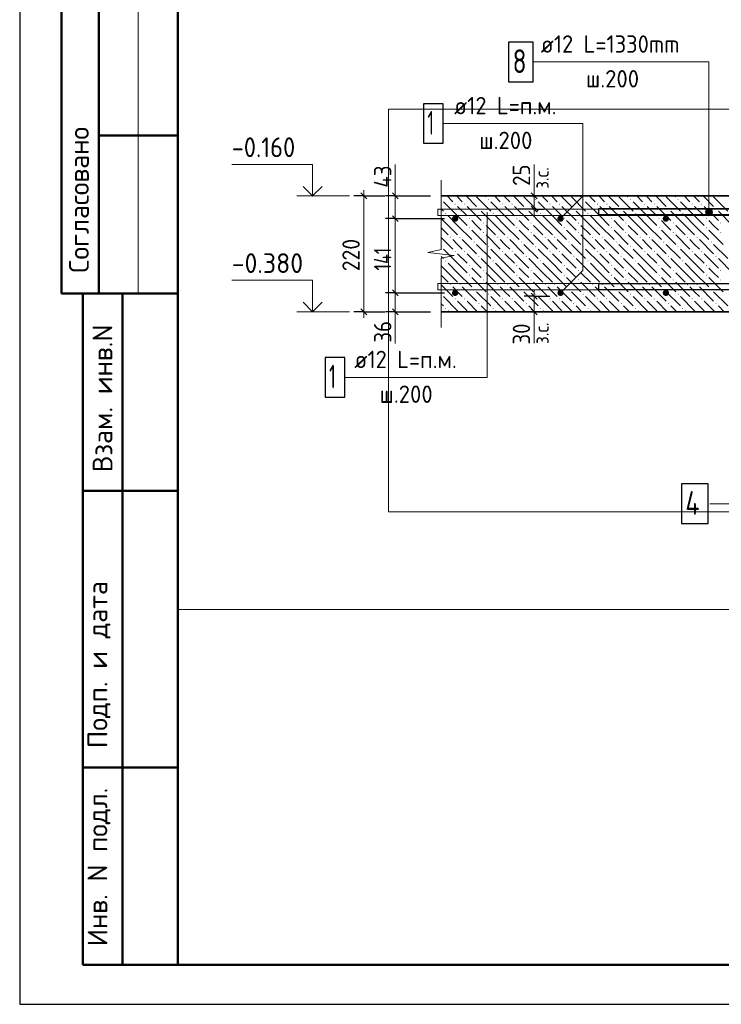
# Model space of a CAD drawing. Header units: millimetres. Extents: x 0 to 42000, y 0 to 29700.
# Tile 1 of 33: x 0 to 8878, y 0 to 12465. Entities that reach past the tile are written whole.
import ezdxf

# ---------------------------------------------------------------- set-up
doc = ezdxf.new("R2010")
doc.units = ezdxf.units.MM
for name, color, linetype, lineweight in [('S1 Стержни арматуры фон', 7, 'Continuous', 25), ('Standard', 7, 'Continuous', 25), ('ЖБ Перекрытие верхний уровень', 7, 'Continuous', 18), ('Обрамление П-обр. равн.', 7, 'Continuous', 25), ('Размерная линия_ общее', 7, 'Continuous', 13), ('Фоновоя арматура Х1', 7, 'Continuous', 25)]:
    doc.layers.add(name, color=color, linetype=linetype, lineweight=lineweight)
doc.styles.add('ISOCPEUR', font='txt')

msp = doc.modelspace()

# ---------------------------------------------------------------- hatches: boundary and pattern name
at = {"layer": 'Standard', "linetype": 'Continuous', "lineweight": 13, "transparency": 33554687}
for points in [[(8677, 10027), (8767, 10027), (8761, 10049)], [(8677, 10027), (8761, 10049), (8683, 10049)], [(8683, 10004), (8767, 10027), (8677, 10027)], [(8683, 10049), (8761, 10049), (8745, 10065)], [(8683, 10049), (8745, 10065), (8700, 10065)], [(8683, 10004), (8761, 10004), (8767, 10027)], [(8700, 9988), (8761, 10004), (8683, 10004)], [(8700, 10065), (8745, 10065), (8722, 10072)], [(8700, 9988), (8745, 9988), (8761, 10004)], [(8745, 9988), (8700, 9988), (8722, 9982)]]:
    msp.add_hatch(color=7, dxfattribs=at).paths.add_polyline_path(points)
at = {"layer": 'ЖБ Перекрытие верхний уровень', "linetype": 'Continuous', "lineweight": 18, "transparency": 33554687}
for points in [[(5332, 10196), (5337, 10191), (5332, 10186)], [(5504, 10131), (5511, 10137), (5517, 10131), (5511, 10124)], [(5624, 10131), (5631, 10137), (5637, 10131), (5631, 10124)], [(5924, 10191), (5931, 10197), (5937, 10191), (5931, 10184)], [(6104, 10131), (6111, 10137), (6117, 10131), (6111, 10124)], [(6224, 10131), (6231, 10137), (6237, 10131), (6231, 10124)], [(6524, 10191), (6531, 10197), (6537, 10191), (6531, 10184)], [(6704, 10131), (6711, 10137), (6717, 10131), (6711, 10124)], [(6824, 10131), (6831, 10137), (6837, 10131), (6831, 10124)], [(7124, 10191), (7131, 10197), (7137, 10191), (7131, 10184)], [(7304, 10131), (7311, 10137), (7317, 10131), (7311, 10124)], [(7424, 10131), (7431, 10137), (7437, 10131), (7431, 10124)], [(7724, 10191), (7731, 10197), (7737, 10191), (7731, 10184)], [(7904, 10131), (7911, 10137), (7917, 10131), (7911, 10124)], [(8024, 10131), (8031, 10137), (8037, 10131), (8031, 10124)], [(8324, 10191), (8331, 10197), (8337, 10191), (8331, 10184)], [(8504, 10131), (8511, 10137), (8517, 10131), (8511, 10124)], [(8624, 10131), (8631, 10137), (8637, 10131), (8631, 10124)], [(5384, 10011), (5391, 10017), (5397, 10011), (5391, 10004)], [(5804, 10071), (5811, 10077), (5817, 10071), (5811, 10064)], [(5984, 10011), (5991, 10017), (5997, 10011), (5991, 10004)], [(6404, 10071), (6411, 10077), (6417, 10071), (6411, 10064)], [(6584, 10011), (6591, 10017), (6597, 10011), (6591, 10004)], [(7004, 10071), (7011, 10077), (7017, 10071), (7011, 10064)], [(7184, 10011), (7191, 10017), (7197, 10011), (7191, 10004)], [(7604, 10071), (7611, 10077), (7617, 10071), (7611, 10064)], [(7784, 10011), (7791, 10017), (7797, 10011), (7791, 10004)], [(8204, 10071), (8211, 10077), (8217, 10071), (8211, 10064)], [(8384, 10011), (8391, 10017), (8397, 10011), (8391, 10004)], [(8804, 10071), (8811, 10077), (8817, 10071), (8811, 10064)], [(5684, 9951), (5691, 9957), (5697, 9951), (5691, 9944)], [(5864, 9891), (5871, 9897), (5877, 9891), (5871, 9884)], [(6284, 9951), (6291, 9957), (6297, 9951), (6291, 9944)], [(6464, 9891), (6471, 9897), (6477, 9891), (6471, 9884)], [(6884, 9951), (6891, 9957), (6897, 9951), (6891, 9944)], [(7064, 9891), (7071, 9897), (7077, 9891), (7071, 9884)], [(7484, 9951), (7491, 9957), (7497, 9951), (7491, 9944)], [(7664, 9891), (7671, 9897), (7677, 9891), (7671, 9884)], [(8084, 9951), (8091, 9957), (8097, 9951), (8091, 9944)], [(8264, 9891), (8271, 9897), (8277, 9891), (8271, 9884)], [(8684, 9951), (8691, 9957), (8697, 9951), (8691, 9944)], [(8864, 9891), (8871, 9897), (8877, 9891), (8871, 9884)], [(5684, 9831), (5691, 9837), (5697, 9831), (5691, 9824)], [(5864, 9771), (5871, 9777), (5877, 9771), (5871, 9764)], [(6284, 9831), (6291, 9837), (6297, 9831), (6291, 9824)], [(6464, 9771), (6471, 9777), (6477, 9771), (6471, 9764)], [(6884, 9831), (6891, 9837), (6897, 9831), (6891, 9824)], [(7064, 9771), (7071, 9777), (7077, 9771), (7071, 9764)], [(7484, 9831), (7491, 9837), (7497, 9831), (7491, 9824)], [(7664, 9771), (7671, 9777), (7677, 9771), (7671, 9764)], [(8084, 9831), (8091, 9837), (8097, 9831), (8091, 9824)], [(8264, 9771), (8271, 9777), (8277, 9771), (8271, 9764)], [(8684, 9831), (8691, 9837), (8697, 9831), (8691, 9824)], [(8864, 9771), (8871, 9777), (8877, 9771), (8871, 9764)], [(5444, 9711), (5451, 9717), (5457, 9711), (5451, 9704)], [(5564, 9711), (5571, 9717), (5577, 9711), (5571, 9704)], [(5744, 9651), (5751, 9657), (5757, 9651), (5751, 9644)], [(6044, 9711), (6051, 9717), (6057, 9711), (6051, 9704)], [(6164, 9711), (6171, 9717), (6177, 9711), (6171, 9704)], [(6344, 9651), (6351, 9657), (6357, 9651), (6351, 9644)], [(6644, 9711), (6651, 9717), (6657, 9711), (6651, 9704)], [(6764, 9711), (6771, 9717), (6777, 9711), (6771, 9704)], [(6944, 9651), (6951, 9657), (6957, 9651), (6951, 9644)], [(7244, 9711), (7251, 9717), (7257, 9711), (7251, 9704)], [(7364, 9711), (7371, 9717), (7377, 9711), (7371, 9704)], [(7544, 9651), (7551, 9657), (7557, 9651), (7551, 9644)], [(7844, 9711), (7851, 9717), (7857, 9711), (7851, 9704)], [(7964, 9711), (7971, 9717), (7977, 9711), (7971, 9704)], [(8144, 9651), (8151, 9657), (8157, 9651), (8151, 9644)], [(8444, 9711), (8451, 9717), (8457, 9711), (8451, 9704)], [(8564, 9711), (8571, 9717), (8577, 9711), (8571, 9704)], [(8744, 9651), (8751, 9657), (8757, 9651), (8751, 9644)], [(5332, 9596), (5337, 9591), (5332, 9586)], [(5504, 9531), (5511, 9537), (5517, 9531), (5511, 9524)], [(5624, 9531), (5631, 9537), (5637, 9531), (5631, 9524)], [(5804, 9471), (5811, 9477), (5817, 9471), (5811, 9464)], [(5924, 9591), (5931, 9597), (5937, 9591), (5931, 9584)], [(6104, 9531), (6111, 9537), (6117, 9531), (6111, 9524)], [(6224, 9531), (6231, 9537), (6237, 9531), (6231, 9524)], [(6404, 9471), (6411, 9477), (6417, 9471), (6411, 9464)], [(6524, 9591), (6531, 9597), (6537, 9591), (6531, 9584)], [(6704, 9531), (6711, 9537), (6717, 9531), (6711, 9524)], [(6824, 9531), (6831, 9537), (6837, 9531), (6831, 9524)], [(7004, 9471), (7011, 9477), (7017, 9471), (7011, 9464)], [(7124, 9591), (7131, 9597), (7137, 9591), (7131, 9584)], [(7304, 9531), (7311, 9537), (7317, 9531), (7311, 9524)], [(7424, 9531), (7431, 9537), (7437, 9531), (7431, 9524)], [(7604, 9471), (7611, 9477), (7617, 9471), (7611, 9464)], [(7724, 9591), (7731, 9597), (7737, 9591), (7731, 9584)], [(7904, 9531), (7911, 9537), (7917, 9531), (7911, 9524)], [(8024, 9531), (8031, 9537), (8037, 9531), (8031, 9524)], [(8204, 9471), (8211, 9477), (8217, 9471), (8211, 9464)], [(8324, 9591), (8331, 9597), (8337, 9591), (8331, 9584)], [(8504, 9531), (8511, 9537), (8517, 9531), (8511, 9524)], [(8624, 9531), (8631, 9537), (8637, 9531), (8631, 9524)], [(8804, 9471), (8811, 9477), (8817, 9471), (8811, 9464)], [(5384, 9411), (5391, 9417), (5397, 9411), (5391, 9404)], [(5684, 9351), (5691, 9357), (5697, 9351), (5691, 9344)], [(5984, 9411), (5991, 9417), (5997, 9411), (5991, 9404)], [(6284, 9351), (6291, 9357), (6297, 9351), (6291, 9344)], [(6584, 9411), (6591, 9417), (6597, 9411), (6591, 9404)], [(6884, 9351), (6891, 9357), (6897, 9351), (6891, 9344)], [(7184, 9411), (7191, 9417), (7197, 9411), (7191, 9404)], [(7484, 9351), (7491, 9357), (7497, 9351), (7491, 9344)], [(7784, 9411), (7791, 9417), (7797, 9411), (7791, 9404)], [(8084, 9351), (8091, 9357), (8097, 9351), (8091, 9344)], [(8384, 9411), (8391, 9417), (8397, 9411), (8391, 9404)], [(8684, 9351), (8691, 9357), (8697, 9351), (8691, 9344)], [(5684, 9231), (5691, 9237), (5697, 9231), (5691, 9224)], [(5864, 9291), (5871, 9297), (5877, 9291), (5871, 9284)], [(6284, 9231), (6291, 9237), (6297, 9231), (6291, 9224)], [(6464, 9291), (6471, 9297), (6477, 9291), (6471, 9284)], [(6884, 9231), (6891, 9237), (6897, 9231), (6891, 9224)], [(7064, 9291), (7071, 9297), (7077, 9291), (7071, 9284)], [(7484, 9231), (7491, 9237), (7497, 9231), (7491, 9224)], [(7664, 9291), (7671, 9297), (7677, 9291), (7671, 9284)], [(8084, 9231), (8091, 9237), (8097, 9231), (8091, 9224)], [(8264, 9291), (8271, 9297), (8277, 9291), (8271, 9284)], [(8684, 9231), (8691, 9237), (8697, 9231), (8691, 9224)], [(8864, 9291), (8871, 9297), (8877, 9291), (8871, 9284)], [(5444, 9111), (5451, 9117), (5457, 9111), (5451, 9104)], [(5564, 9111), (5571, 9117), (5577, 9111), (5571, 9104)], [(5864, 9171), (5871, 9177), (5877, 9171), (5871, 9164)], [(6044, 9111), (6051, 9117), (6057, 9111), (6051, 9104)], [(6164, 9111), (6171, 9117), (6177, 9111), (6171, 9104)], [(6464, 9171), (6471, 9177), (6477, 9171), (6471, 9164)], [(6644, 9111), (6651, 9117), (6657, 9111), (6651, 9104)], [(6764, 9111), (6771, 9117), (6777, 9111), (6771, 9104)], [(7064, 9171), (7071, 9177), (7077, 9171), (7071, 9164)], [(7244, 9111), (7251, 9117), (7257, 9111), (7251, 9104)], [(7364, 9111), (7371, 9117), (7377, 9111), (7371, 9104)], [(7664, 9171), (7671, 9177), (7677, 9171), (7671, 9164)], [(7844, 9111), (7851, 9117), (7857, 9111), (7851, 9104)], [(7964, 9111), (7971, 9117), (7977, 9111), (7971, 9104)], [(8264, 9171), (8271, 9177), (8277, 9171), (8271, 9164)], [(8444, 9111), (8451, 9117), (8457, 9111), (8451, 9104)], [(8564, 9111), (8571, 9117), (8577, 9111), (8571, 9104)], [(8864, 9171), (8871, 9177), (8877, 9171), (8871, 9164)], [(5332, 8996), (5337, 8991), (5332, 8986)], [(5744, 9051), (5751, 9057), (5757, 9051), (5751, 9044)], [(5924, 8991), (5931, 8997), (5937, 8991), (5931, 8984)], [(6344, 9051), (6351, 9057), (6357, 9051), (6351, 9044)], [(6524, 8991), (6531, 8997), (6537, 8991), (6531, 8984)], [(6944, 9051), (6951, 9057), (6957, 9051), (6951, 9044)], [(7124, 8991), (7131, 8997), (7137, 8991), (7131, 8984)], [(7544, 9051), (7551, 9057), (7557, 9051), (7551, 9044)], [(7724, 8991), (7731, 8997), (7737, 8991), (7731, 8984)], [(8144, 9051), (8151, 9057), (8157, 9051), (8151, 9044)], [(8324, 8991), (8331, 8997), (8337, 8991), (8331, 8984)], [(8744, 9051), (8751, 9057), (8757, 9051), (8751, 9044)], [(5504, 8931), (5511, 8937), (5517, 8931), (5511, 8924)], [(5624, 8931), (5631, 8937), (5637, 8931), (5631, 8924)], [(5804, 8871), (5811, 8877), (5817, 8871), (5811, 8864)], [(6104, 8931), (6111, 8937), (6117, 8931), (6111, 8924)], [(6224, 8931), (6231, 8937), (6237, 8931), (6231, 8924)], [(6404, 8871), (6411, 8877), (6417, 8871), (6411, 8864)], [(6704, 8931), (6711, 8937), (6717, 8931), (6711, 8924)], [(6824, 8931), (6831, 8937), (6837, 8931), (6831, 8924)], [(7004, 8871), (7011, 8877), (7017, 8871), (7011, 8864)], [(7304, 8931), (7311, 8937), (7317, 8931), (7311, 8924)], [(7424, 8931), (7431, 8937), (7437, 8931), (7431, 8924)], [(7604, 8871), (7611, 8877), (7617, 8871), (7611, 8864)], [(7904, 8931), (7911, 8937), (7917, 8931), (7911, 8924)], [(8024, 8931), (8031, 8937), (8037, 8931), (8031, 8924)], [(8204, 8871), (8211, 8877), (8217, 8871), (8211, 8864)], [(8504, 8931), (8511, 8937), (8517, 8931), (8511, 8924)], [(8624, 8931), (8631, 8937), (8637, 8931), (8631, 8924)], [(8804, 8871), (8811, 8877), (8817, 8871), (8811, 8864)], [(5384, 8811), (5391, 8817), (5397, 8811), (5391, 8804)], [(5984, 8811), (5991, 8817), (5997, 8811), (5991, 8804)], [(6584, 8811), (6591, 8817), (6597, 8811), (6591, 8804)], [(7184, 8811), (7191, 8817), (7197, 8811), (7191, 8804)], [(7784, 8811), (7791, 8817), (7797, 8811), (7791, 8804)], [(8384, 8811), (8391, 8817), (8397, 8811), (8391, 8804)]]:
    msp.add_hatch(color=7, dxfattribs=at).paths.add_polyline_path(points, flags=16)
at = {"layer": 'Фоновоя арматура Х1', "linetype": 'Continuous', "lineweight": 18, "transparency": 33554687}
for points in [[(5550, 9947), (5547, 9962), (5539, 9975), (5526, 9984), (5510, 9987), (5495, 9984), (5482, 9975), (5473, 9962), (5470, 9947), (5473, 9931), (5482, 9918), (5495, 9910), (5510, 9907), (5526, 9910), (5539, 9918), (5547, 9931)], [(6884, 9947), (6881, 9962), (6872, 9975), (6859, 9984), (6844, 9987), (6828, 9984), (6815, 9975), (6807, 9962), (6804, 9947), (6807, 9931), (6815, 9918), (6828, 9910), (6844, 9907), (6859, 9910), (6872, 9918), (6881, 9931)], [(8217, 9947), (8214, 9962), (8205, 9975), (8192, 9984), (8177, 9987), (8162, 9984), (8149, 9975), (8140, 9962), (8137, 9947), (8140, 9931), (8149, 9918), (8162, 9910), (8177, 9907), (8192, 9910), (8205, 9918), (8214, 9931)], [(5550, 9007), (5547, 9022), (5539, 9035), (5526, 9044), (5510, 9047), (5495, 9044), (5482, 9035), (5473, 9022), (5470, 9007), (5473, 8991), (5482, 8978), (5495, 8970), (5510, 8967), (5526, 8970), (5539, 8978), (5547, 8991)], [(6884, 9007), (6881, 9022), (6872, 9035), (6859, 9044), (6844, 9047), (6828, 9044), (6815, 9035), (6807, 9022), (6804, 9007), (6807, 8991), (6815, 8978), (6828, 8970), (6844, 8967), (6859, 8970), (6872, 8978), (6881, 8991)], [(8217, 9007), (8214, 9022), (8205, 9035), (8192, 9044), (8177, 9047), (8162, 9044), (8149, 9035), (8140, 9022), (8137, 9007), (8140, 8991), (8149, 8978), (8162, 8970), (8177, 8967), (8192, 8970), (8205, 8978), (8214, 8991)]]:
    msp.add_hatch(color=7, dxfattribs=at).paths.add_polyline_path(points)

# ---------------------------------------------------------------- linework, layer by layer
at = {"layer": 'S1 Стержни арматуры фон', "color": 7, "linetype": 'Continuous', "lineweight": 25, "transparency": 33554687}
msp.add_lwpolyline([(8373, 6087), (8713, 6087), (8713, 6587), (8373, 6587), (8373, 6087)], dxfattribs=at)
at = {"layer": 'Standard', "color": 7, "linetype": 'Continuous', "lineweight": 25, "transparency": 33554687}
msp.add_line((2000, 29200), (2000, 1058), dxfattribs=at)
at = {"layer": 'Standard', "color": 7, "linetype": 'Continuous', "lineweight": 50, "transparency": 33554687}
for p, q in [((527, 15500), (527, 9000)), ((527, 15500), (527, 9000)), ((1000, 15500), (1000, 9000)), ((2000, 11000), (1000, 11000)), ((0, 9000), (6, 9000)), ((527, 9000), (2000, 9000)), ((800, 500), (800, 9000)), ((800, 500), (800, 9000)), ((1300, 500), (1300, 9000)), ((800, 6500), (2000, 6500)), ((800, 3000), (2000, 3000)), ((2000, 500), (800, 500))]:
    msp.add_line(p, q, dxfattribs=at)
at = {"layer": 'Standard', "color": 7, "linetype": 'Continuous', "lineweight": 13, "transparency": 33554687}
for p, q in [((1500, 15500), (1500, 9000)), ((4753, 10633), (4753, 10233)), ((6509, 10233), (6509, 10631)), ((5332, 10433), (5332, 9556)), ((3507, 10233), (4173, 10233)), ((8677, 10027), (8677, 10027)), ((8722, 10072), (8722, 10072)), ((8722, 9982), (8722, 9982)), ((8767, 10027), (8767, 10027)), ((5332, 9556), (5166, 9519)), ((5166, 9519), (5499, 9481)), ((5499, 9481), (5332, 9444)), ((5332, 9444), (5332, 8567)), ((3507, 8767), (4173, 8767)), ((4753, 8767), (4753, 8367)), ((6509, 8767), (6509, 8369)), ((5332, 8567), (5332, 8567))]:
    msp.add_line(p, q, dxfattribs=at)
at = {"layer": 'Standard', "color": 7, "linetype": 'Continuous', "lineweight": 25, "transparency": 33554687}
msp.add_lwpolyline([(0, 0), (42000, 0), (42000, 29700), (0, 29700), (0, 0)], close=True, dxfattribs=at)
at = {"layer": 'Standard', "color": 7, "linetype": 'Continuous', "lineweight": 50, "transparency": 33554687}
msp.add_lwpolyline([(2000, 29200), (41500, 29200), (41500, 500), (2000, 500), (2000, 29200)], close=True, dxfattribs=at)
at = {"layer": 'Standard', "color": 7, "linetype": 'Continuous', "lineweight": 13, "transparency": 33554687}
for points in [[(41500, 29200), (2000, 29200), (2000, 5000), (41500, 5000), (41500, 29200)], [(8722, 10027), (8722, 11930), (6504, 11930)], [(6844, 9947), (7127, 10230), (7127, 11150), (5359, 11150)], [(3707, 10233), (3707, 10633), (2683, 10633)], [(6844, 9007), (7127, 9290), (7127, 10230)], [(4115, 7937), (5917, 7937), (5917, 8188), (5917, 10027)], [(3707, 8767), (3707, 9167), (2683, 9167)], [(10644, 7713), (10644, 6337), (8733, 6337)]]:
    msp.add_lwpolyline(points, dxfattribs=at)
at = {"layer": 'Standard', "color": 254, "linetype": 'Continuous', "lineweight": 13, "true_color": 0xc4c4ff, "transparency": 33554687}
msp.add_lwpolyline([(4666, 6233), (17298, 6233), (17298, 11331), (4666, 11331), (4666, 6233)], dxfattribs=at)
at = {"layer": 'Standard', "color": 7, "linetype": 'Continuous', "lineweight": 35, "transparency": 33554687}
for points in [[(3828, 10354), (3707, 10233), (3586, 10354)], [(3828, 8888), (3707, 8767), (3586, 8888)]]:
    msp.add_lwpolyline(points, dxfattribs=at)
at = {"layer": 'Standard', "color": 7, "linetype": 'Continuous', "lineweight": 13, "transparency": 33554687}
msp.add_circle((8722, 10027), 45, dxfattribs=at)
at = {"layer": 'ЖБ Перекрытие верхний уровень', "color": 7, "linetype": 'Continuous', "lineweight": 35, "transparency": 33554687}
for p, q in [((11577, 10233), (5332, 10233)), ((5332, 8767), (10244, 8767))]:
    msp.add_line(p, q, dxfattribs=at)
at = {"layer": 'ЖБ Перекрытие верхний уровень', "color": 9, "linetype": 'Continuous', "lineweight": 18, "true_color": 0xc7c7c7, "transparency": 33554687}
for p, q in [((5408, 10233), (5481, 10161)), ((5541, 10221), (5528, 10233)), ((5648, 10233), (5781, 10101)), ((5888, 10233), (5901, 10221)), ((6008, 10233), (6081, 10161)), ((6141, 10221), (6128, 10233)), ((6248, 10233), (6381, 10101)), ((6488, 10233), (6501, 10221)), ((6608, 10233), (6681, 10161)), ((6741, 10221), (6728, 10233)), ((6848, 10233), (6981, 10101)), ((7088, 10233), (7101, 10221)), ((7208, 10233), (7281, 10161)), ((7341, 10221), (7328, 10233)), ((7448, 10233), (7581, 10101)), ((7688, 10233), (7701, 10221)), ((7808, 10233), (7881, 10161)), ((7941, 10221), (7928, 10233)), ((8048, 10233), (8181, 10101)), ((8288, 10233), (8301, 10221)), ((8408, 10233), (8481, 10161)), ((8541, 10221), (8528, 10233)), ((8648, 10233), (8781, 10101)), ((5541, 9981), (5361, 10161)), ((5601, 10161), (5541, 10221)), ((5541, 10101), (5661, 9981)), ((5661, 10101), (5841, 9921)), ((5781, 10221), (5961, 10041)), ((6141, 9981), (5961, 10161)), ((6201, 10161), (6141, 10221)), ((6141, 10101), (6261, 9981)), ((6261, 10101), (6441, 9921)), ((6381, 10221), (6561, 10041)), ((6741, 9981), (6561, 10161)), ((6801, 10161), (6741, 10221)), ((6741, 10101), (6861, 9981)), ((6861, 10101), (7041, 9921)), ((6981, 10221), (7161, 10041)), ((7341, 9981), (7161, 10161)), ((7401, 10161), (7341, 10221)), ((7341, 10101), (7461, 9981)), ((7461, 10101), (7641, 9921)), ((7581, 10221), (7761, 10041)), ((7941, 9981), (7761, 10161)), ((8001, 10161), (7941, 10221)), ((7941, 10101), (8061, 9981)), ((8061, 10101), (8241, 9921)), ((8181, 10221), (8361, 10041)), ((8541, 9981), (8361, 10161)), ((8601, 10161), (8541, 10221)), ((8541, 10101), (8661, 9981)), ((8661, 10101), (8841, 9921)), ((8781, 10221), (8961, 10041)), ((5332, 10069), (5361, 10041)), ((5421, 9981), (5541, 9861)), ((5541, 9981), (5661, 9861)), ((6021, 9861), (5841, 10041)), ((6021, 9981), (6141, 9861)), ((6141, 9981), (6261, 9861)), ((6621, 9861), (6441, 10041)), ((6621, 9981), (6741, 9861)), ((6741, 9981), (6861, 9861)), ((7221, 9861), (7041, 10041)), ((7221, 9981), (7341, 9861)), ((7341, 9981), (7461, 9861)), ((7821, 9861), (7641, 10041)), ((7821, 9981), (7941, 9861)), ((7941, 9981), (8061, 9861)), ((8421, 9861), (8241, 10041)), ((8421, 9981), (8541, 9861)), ((8541, 9981), (8661, 9861)), ((9021, 9861), (8841, 10041)), ((5421, 9861), (5332, 9949)), ((5421, 9861), (5541, 9741)), ((5541, 9861), (5721, 9681)), ((5781, 9861), (5721, 9921)), ((5841, 9801), (5781, 9861)), ((5901, 9861), (6021, 9741)), ((6021, 9861), (6141, 9741)), ((6141, 9861), (6321, 9681)), ((6381, 9861), (6321, 9921)), ((6441, 9801), (6381, 9861)), ((6501, 9861), (6621, 9741)), ((6621, 9861), (6741, 9741)), ((6741, 9861), (6921, 9681)), ((6981, 9861), (6921, 9921)), ((7041, 9801), (6981, 9861)), ((7101, 9861), (7221, 9741)), ((7221, 9861), (7341, 9741)), ((7341, 9861), (7521, 9681)), ((7581, 9861), (7521, 9921)), ((7641, 9801), (7581, 9861)), ((7701, 9861), (7821, 9741)), ((7821, 9861), (7941, 9741)), ((7941, 9861), (8121, 9681)), ((8181, 9861), (8121, 9921)), ((8241, 9801), (8181, 9861)), ((8301, 9861), (8421, 9741)), ((8421, 9861), (8541, 9741)), ((8541, 9861), (8721, 9681)), ((8781, 9861), (8721, 9921)), ((8841, 9801), (8781, 9861)), ((5332, 9829), (5421, 9741)), ((5721, 9801), (5901, 9621)), ((5901, 9741), (6081, 9561)), ((6321, 9801), (6501, 9621)), ((6501, 9741), (6681, 9561)), ((6921, 9801), (7101, 9621)), ((7101, 9741), (7281, 9561)), ((7521, 9801), (7701, 9621)), ((7701, 9741), (7881, 9561)), ((8121, 9801), (8301, 9621)), ((8301, 9741), (8481, 9561)), ((8721, 9801), (8901, 9621)), ((5332, 9709), (5481, 9561)), ((5541, 9621), (5481, 9681)), ((5601, 9561), (5541, 9621)), ((5601, 9681), (5781, 9501)), ((5781, 9621), (5961, 9441)), ((6141, 9621), (6081, 9681)), ((6201, 9561), (6141, 9621)), ((6201, 9681), (6381, 9501)), ((6381, 9621), (6561, 9441)), ((6741, 9621), (6681, 9681)), ((6801, 9561), (6741, 9621)), ((6801, 9681), (6981, 9501)), ((6981, 9621), (7161, 9441)), ((7341, 9621), (7281, 9681)), ((7401, 9561), (7341, 9621)), ((7401, 9681), (7581, 9501)), ((7581, 9621), (7761, 9441)), ((7941, 9621), (7881, 9681)), ((8001, 9561), (7941, 9621)), ((8001, 9681), (8181, 9501)), ((8181, 9621), (8361, 9441)), ((8541, 9621), (8481, 9681)), ((8601, 9561), (8541, 9621)), ((8601, 9681), (8781, 9501)), ((8781, 9621), (8961, 9441)), ((5541, 9381), (5361, 9561)), ((5541, 9501), (5661, 9381)), ((5661, 9501), (5841, 9321)), ((6141, 9381), (5961, 9561)), ((6141, 9501), (6261, 9381)), ((6261, 9501), (6441, 9321)), ((6741, 9381), (6561, 9561)), ((6741, 9501), (6861, 9381)), ((6861, 9501), (7041, 9321)), ((7341, 9381), (7161, 9561)), ((7341, 9501), (7461, 9381)), ((7461, 9501), (7641, 9321)), ((7941, 9381), (7761, 9561)), ((7941, 9501), (8061, 9381)), ((8061, 9501), (8241, 9321)), ((8541, 9381), (8361, 9561)), ((8541, 9501), (8661, 9381)), ((8661, 9501), (8841, 9321)), ((5332, 9469), (5361, 9441)), ((5421, 9261), (5332, 9349)), ((5421, 9381), (5541, 9261)), ((5541, 9381), (5661, 9261)), ((6021, 9261), (5841, 9441)), ((6021, 9381), (6141, 9261)), ((6141, 9381), (6261, 9261)), ((6621, 9261), (6441, 9441)), ((6621, 9381), (6741, 9261)), ((6741, 9381), (6861, 9261)), ((7221, 9261), (7041, 9441)), ((7221, 9381), (7341, 9261)), ((7341, 9381), (7461, 9261)), ((7821, 9261), (7641, 9441)), ((7821, 9381), (7941, 9261)), ((7941, 9381), (8061, 9261)), ((8421, 9261), (8241, 9441)), ((8421, 9381), (8541, 9261)), ((8541, 9381), (8661, 9261)), ((9021, 9261), (8841, 9441)), ((5332, 9229), (5421, 9141)), ((5421, 9261), (5541, 9141)), ((5541, 9261), (5721, 9081)), ((5781, 9261), (5721, 9321)), ((5841, 9201), (5781, 9261)), ((5901, 9261), (6021, 9141)), ((6021, 9261), (6141, 9141)), ((6141, 9261), (6321, 9081)), ((6381, 9261), (6321, 9321)), ((6441, 9201), (6381, 9261)), ((6501, 9261), (6621, 9141)), ((6621, 9261), (6741, 9141)), ((6741, 9261), (6921, 9081)), ((6981, 9261), (6921, 9321)), ((7041, 9201), (6981, 9261)), ((7101, 9261), (7221, 9141)), ((7221, 9261), (7341, 9141)), ((7341, 9261), (7521, 9081)), ((7581, 9261), (7521, 9321)), ((7641, 9201), (7581, 9261)), ((7701, 9261), (7821, 9141)), ((7821, 9261), (7941, 9141)), ((7941, 9261), (8121, 9081)), ((8181, 9261), (8121, 9321)), ((8241, 9201), (8181, 9261)), ((8301, 9261), (8421, 9141)), ((8421, 9261), (8541, 9141)), ((8541, 9261), (8721, 9081)), ((8781, 9261), (8721, 9321)), ((8841, 9201), (8781, 9261)), ((5332, 9109), (5481, 8961)), ((5721, 9201), (5901, 9021)), ((5901, 9141), (6081, 8961)), ((6321, 9201), (6501, 9021)), ((6501, 9141), (6681, 8961)), ((6921, 9201), (7101, 9021)), ((7101, 9141), (7281, 8961)), ((7521, 9201), (7701, 9021)), ((7701, 9141), (7881, 8961)), ((8121, 9201), (8301, 9021)), ((8301, 9141), (8481, 8961)), ((8721, 9201), (8901, 9021)), ((5541, 9021), (5481, 9081)), ((5601, 8961), (5541, 9021)), ((5601, 9081), (5781, 8901)), ((5781, 9021), (5961, 8841)), ((6141, 9021), (6081, 9081)), ((6201, 8961), (6141, 9021)), ((6201, 9081), (6381, 8901)), ((6381, 9021), (6561, 8841)), ((6741, 9021), (6681, 9081)), ((6801, 8961), (6741, 9021)), ((6801, 9081), (6981, 8901)), ((6981, 9021), (7161, 8841)), ((7341, 9021), (7281, 9081)), ((7401, 8961), (7341, 9021)), ((7401, 9081), (7581, 8901)), ((7581, 9021), (7761, 8841)), ((7941, 9021), (7881, 9081)), ((8001, 8961), (7941, 9021)), ((8001, 9081), (8181, 8901)), ((8181, 9021), (8361, 8841)), ((8541, 9021), (8481, 9081)), ((8601, 8961), (8541, 9021)), ((8601, 9081), (8781, 8901)), ((8781, 9021), (8961, 8841)), ((5332, 8869), (5361, 8841)), ((5541, 8781), (5361, 8961)), ((5541, 8901), (5661, 8781)), ((5661, 8901), (5795, 8767)), ((6141, 8781), (5961, 8961)), ((6141, 8901), (6261, 8781)), ((6261, 8901), (6395, 8767)), ((6741, 8781), (6561, 8961)), ((6741, 8901), (6861, 8781)), ((6861, 8901), (6995, 8767)), ((7341, 8781), (7161, 8961)), ((7341, 8901), (7461, 8781)), ((7461, 8901), (7595, 8767)), ((7941, 8781), (7761, 8961)), ((7941, 8901), (8061, 8781)), ((8061, 8901), (8195, 8767)), ((8541, 8781), (8361, 8961)), ((8541, 8901), (8661, 8781)), ((8661, 8901), (8795, 8767)), ((5421, 8781), (5435, 8767)), ((5541, 8781), (5555, 8767)), ((5915, 8767), (5841, 8841)), ((6021, 8781), (6035, 8767)), ((6141, 8781), (6155, 8767)), ((6515, 8767), (6441, 8841)), ((6621, 8781), (6635, 8767)), ((6741, 8781), (6755, 8767)), ((7115, 8767), (7041, 8841)), ((7221, 8781), (7235, 8767)), ((7341, 8781), (7355, 8767)), ((7715, 8767), (7641, 8841)), ((7821, 8781), (7835, 8767)), ((7941, 8781), (7955, 8767)), ((8315, 8767), (8241, 8841)), ((8421, 8781), (8435, 8767)), ((8541, 8781), (8555, 8767)), ((8915, 8767), (8841, 8841))]:
    msp.add_line(p, q, dxfattribs=at)
at = {"layer": 'Обрамление П-обр. равн.', "color": 7, "linetype": 'Continuous', "lineweight": 25, "transparency": 33554687}
msp.add_lwpolyline([(6187, 11680), (6497, 11680), (6497, 12180), (6187, 12180), (6187, 11680)], dxfattribs=at)
at = {"layer": 'Обрамление П-обр. равн.', "color": 38, "linetype": 'Continuous', "lineweight": 25, "true_color": 0x5f1e0f, "transparency": 33554687}
msp.add_lwpolyline([(7330, 10073), (11410, 10073), (11410, 9047), (7330, 9047), (7330, 9127), (11330, 9127), (11330, 9993), (7330, 9993), (7330, 10073)], dxfattribs=at)
at = {"layer": 'Размерная линия_ общее', "color": 253, "linetype": 'Continuous', "lineweight": -3, "true_color": 0xa0a0a0, "transparency": 33554687}
for p, q in [((4353, 10233), (4228, 10233)), ((4353, 10233), (4478, 10233)), ((4353, 10233), (4620, 10233)), ((4753, 10233), (4628, 10233)), ((4753, 10233), (4878, 10233)), ((4753, 10233), (5199, 10233)), ((6509, 10233), (6177, 10233)), ((6509, 10233), (6384, 10233)), ((6509, 10233), (6634, 10233)), ((6509, 10067), (6309, 10067)), ((6509, 10067), (6384, 10067)), ((6509, 10067), (6634, 10067)), ((4753, 9947), (4628, 9947)), ((4753, 9947), (4878, 9947)), ((4753, 9947), (5377, 9947)), ((4753, 9007), (4628, 9007)), ((4753, 9007), (4878, 9007)), ((4753, 9007), (5377, 9007)), ((6509, 8963), (6384, 8963)), ((6509, 8963), (6634, 8963)), ((6509, 8963), (6709, 8963)), ((4353, 8767), (4228, 8767)), ((4353, 8767), (4478, 8767)), ((4353, 8767), (4620, 8767)), ((4753, 8767), (4628, 8767)), ((4753, 8767), (4878, 8767)), ((4753, 8767), (5199, 8767)), ((6509, 8767), (6177, 8767)), ((6509, 8767), (6384, 8767)), ((6509, 8767), (6634, 8767))]:
    msp.add_line(p, q, dxfattribs=at)
at = {"layer": 'Размерная линия_ общее', "color": 7, "linetype": 'Continuous', "lineweight": 25, "transparency": 33554687}
for p, q in [((4316, 10271), (4391, 10196)), ((4716, 10271), (4791, 10196)), ((6546, 10196), (6471, 10271)), ((6546, 10029), (6471, 10104)), ((4716, 9984), (4791, 9909)), ((4716, 9044), (4791, 8969)), ((6471, 9001), (6546, 8926)), ((4316, 8804), (4391, 8729)), ((4716, 8804), (4791, 8729)), ((6471, 8804), (6546, 8729))]:
    msp.add_line(p, q, dxfattribs=at)
at = {"layer": 'Размерная линия_ общее', "color": 7, "linetype": 'Continuous', "lineweight": 13, "transparency": 33554687}
for p, q in [((4353, 10233), (4353, 10308)), ((4753, 10233), (4753, 10308)), ((4753, 10233), (4753, 9947)), ((6509, 10233), (6509, 10308)), ((6509, 10067), (6509, 10233)), ((6509, 10067), (6509, 9992)), ((4753, 9947), (4753, 9007)), ((4753, 9007), (4753, 8767)), ((6509, 8963), (6509, 9038)), ((6509, 8963), (6509, 8767)), ((4353, 8767), (4353, 8692)), ((4753, 8767), (4753, 8692)), ((6509, 8767), (6509, 8692))]:
    msp.add_line(p, q, dxfattribs=at)
msp.add_lwpolyline([(4353, 10233), (4353, 9191), (4353, 9191), (4353, 8767)], dxfattribs=at)
at = {"layer": 'Фоновоя арматура Х1', "color": 7, "linetype": 'Continuous', "lineweight": 25, "transparency": 33554687}
for points in [[(5109, 10900), (5359, 10900), (5359, 11400), (5109, 11400), (5109, 10900)], [(3865, 7687), (4115, 7687), (4115, 8187), (3865, 8187), (3865, 7687)]]:
    msp.add_lwpolyline(points, dxfattribs=at)
at = {"layer": 'Фоновоя арматура Х1', "color": 251, "linetype": 'Continuous', "lineweight": 18, "true_color": 0x656565, "transparency": 33554687}
for points in [[(11410, 9987), (5292, 9987), (5292, 10067), (11410, 10067), (11410, 9987)], [(11410, 9047), (5292, 9047), (5292, 9127), (11410, 9127), (11410, 9047)]]:
    msp.add_lwpolyline(points, dxfattribs=at)

# ---------------------------------------------------------------- texts
at = {"layer": 'S1 Стержни арматуры фон', "color": 7, "linetype": 'Continuous', "lineweight": 13, "transparency": 33554687, "insert": (8423, 6197), "char_height": 300, "width": 359.83, "attachment_point": 7, "style": 'ISOCPEUR'}
msp.add_mtext('\\W0.80;4', dxfattribs=at)
at = {"layer": 'Standard', "color": 7, "linetype": 'Continuous', "lineweight": 50, "transparency": 33554687, "char_height": 250, "attachment_point": 7, "rotation": 90, "style": 'ISOCPEUR'}
for s, insert, width in [('\\A1;{\\fISOCPEUR|i0|b0;\\H250.000000;\\W1.000000;\\C7;Согласовано}\\P', (875, 9261), 2071.88), ('\\A1;{\\fISOCPEUR|i0|b0;\\H250.000000;\\W1.000000;\\C7;Взам. инв.N}\\P', (1173, 6736), 1909.1), ('\\A1;{\\fISOCPEUR|i0|b0;\\H250.000000;\\W1.000000;\\C7;Подп. и дата}\\P', (1149, 3242), 2197.06), ('\\A1;{\\fISOCPEUR|i0|b0;\\H250.000000;\\W1.000000;\\C7;Инв. N подл.}\\P', (1149, 734), 2021.79)]:
    msp.add_mtext(s, dxfattribs=dict(at, insert=insert, width=width))
at = {"layer": 'Standard', "color": 7, "linetype": 'Continuous', "lineweight": 25, "transparency": 33554687, "char_height": 250, "attachment_point": 7, "style": 'ISOCPEUR'}
for s, insert, width in [('\\W0.90;-0.160', (2683, 10725), 1011.77), ('\\W0.95;-0.380', (2683, 9258), 1067.86)]:
    msp.add_mtext(s, dxfattribs=dict(at, insert=insert, width=width))
at = {"layer": 'Обрамление П-обр. равн.', "color": 7, "linetype": 'Continuous', "lineweight": 13, "transparency": 33554687, "attachment_point": 7, "style": 'ISOCPEUR'}
for s, insert, char_height, width in [('\\W0.94;ø12 L=1330mm ', (6594, 12047), 220, 2104.38), ('\\W0.78;8', (6237, 11790), 300, 326.4), ('\\W0.95;ш.200 ', (7166, 11607), 220, 962.13)]:
    msp.add_mtext(s, dxfattribs=dict(at, insert=insert, char_height=char_height, width=width))
at = {"layer": 'Размерная линия_ общее', "color": 7, "linetype": 'Continuous', "lineweight": 25, "transparency": 33554687, "char_height": 220, "attachment_point": 7, "rotation": 90, "style": 'ISOCPEUR'}
for s, insert, width in [('\\W0.88;43', (4703, 10338), 426.8), ('\\W0.87;25', (6459, 10361), 403.92), ('\\W0.91;220', (4303, 9280), 562), ('\\W0.75;141', (4703, 9290), 478.39), ('\\W0.87;36', (4703, 8377), 403.94), ('\\W0.87;30', (6459, 8353), 403.93)]:
    msp.add_mtext(s, dxfattribs=dict(at, insert=insert, width=width))
at = {"layer": 'Размерная линия_ общее', "color": 7, "linetype": 'Continuous', "lineweight": 18, "transparency": 33554687, "char_height": 180, "width": 413.95, "attachment_point": 7, "rotation": 90, "style": 'ISOCPEUR'}
for insert in [(6694, 10325), (6694, 8360)]:
    msp.add_mtext('\\W0.90;з.с.', dxfattribs=dict(at, insert=insert))
at = {"layer": 'Фоновоя арматура Х1', "color": 7, "linetype": 'Continuous', "lineweight": 13, "transparency": 33554687, "attachment_point": 7, "style": 'ISOCPEUR'}
for s, insert, char_height, width in [('\\W0.94;ø12 L=п.м. ', (5497, 11267), 220, 1599.14), ('\\W0.56;1', (5159, 11010), 300, 233.34), ('\\W0.95;ш.200 ', (5816, 10827), 220, 962.13), ('\\W0.94;ø12 L=п.м. ', (4235, 8054), 220, 1599.15), ('\\W0.56;1', (3915, 7797), 300, 233.33), ('\\W0.95;ш.200 ', (4554, 7614), 220, 962.14)]:
    msp.add_mtext(s, dxfattribs=dict(at, insert=insert, char_height=char_height, width=width))

doc.saveas('drawing.dxf')
